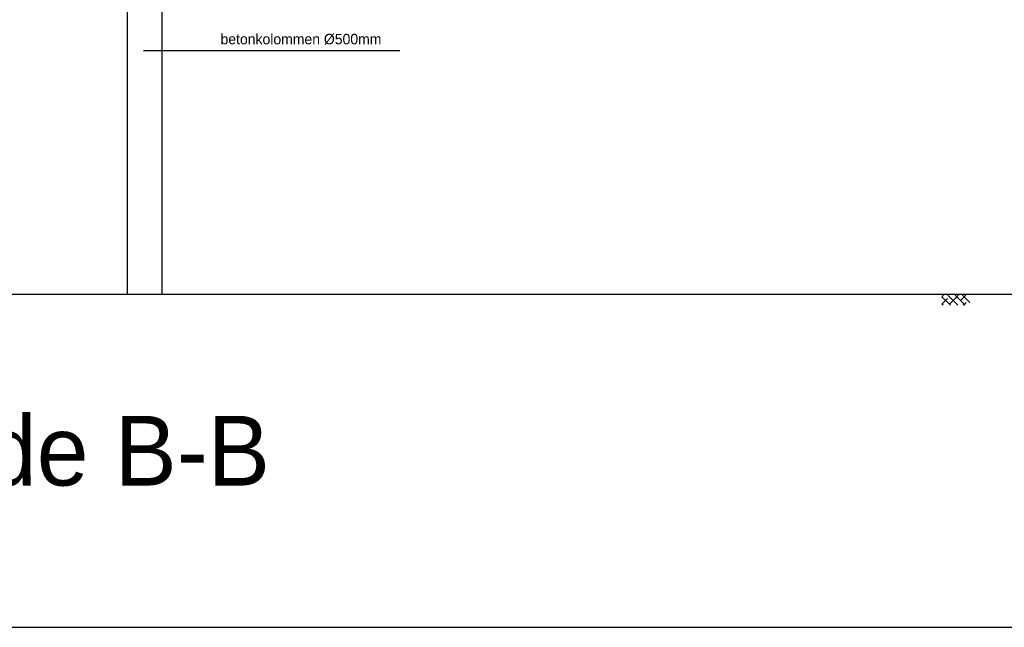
# Model space of a CAD drawing. Extents: x 0 to 140000, y 0 to 84100.
# Tile 2 of 105: x 11873 to 25996, y 1000 to 9719. Entities that reach past the tile are written whole.
import ezdxf

# ---------------------------------------------------------------- set-up
doc = ezdxf.new("R2010")
doc.units = 0
doc.header["$LTSCALE"] = 100
doc.header["$MEASUREMENT"] = 0
doc.linetypes.add('B0403', pattern=[37.5, 25, -12.5])
doc.layers.get('0').update_dxf_attribs({"linetype": 'CONTINUOUS'})
for name, color, linetype in [('AL$1A---_ALGEMEEN', 1, 'CONTINUOUS'), ('AL11----_GRONDWERK', 4, 'CONTINUOUS'), ('AL28----_KONSTRUKTIE', 3, 'CONTINUOUS'), ('AT$1A---_ALGEMEEN', 7, 'CONTINUOUS'), ('AT$1A---_TEKST', 2, 'CONTINUOUS'), ('BL$8A---_HULPLIJNEN', 1, 'CONTINUOUS')]:
    doc.layers.add(name, color=color, linetype=linetype)
doc.styles.add('02_100', font='B-GBP.shx', dxfattribs={"height": 250})
doc.styles.add('03_200', font='B-GBP.shx', dxfattribs={"height": 700})

# ---------------------------------------------------------------- blocks, each defined once
blk = doc.blocks.new('BORDER')
at = {"linetype": 'BYBLOCK'}
blk.add_line((0, 0), (1, 0), dxfattribs=at)

msp = doc.modelspace()

# ---------------------------------------------------------------- hatches: boundary and pattern name
h = msp.add_hatch()
h.set_pattern_fill('ANSI38', color=256, scale=600, style=0)
h.set_pattern_definition([(135, (35284.41, 9985.19), (53.033, 53.033), []), (45, (35284.41, 9985.19), (159.09903, 53.033), [187.5, -112.5])])
h.paths.add_polyline_path([(25500.7, 5620.2), (25101.3, 5620.2), (25101.3, 5766.7), (25500.7, 5766.7)])

# ---------------------------------------------------------------- linework, layer by layer
at = {"layer": 'AL$1A---_ALGEMEEN'}
msp.add_line((17327.3, 9272), (13648.9, 9272), dxfattribs=at)
at = {"layer": 'AL11----_GRONDWERK'}
msp.add_line((49942.8, 5776.7), (1000, 5776.7), dxfattribs=at)
at = {"layer": 'AL28----_KONSTRUKTIE', "color": 1}
msp.add_line((13913.6, 11096.7), (13913.6, 5776.7), dxfattribs=at)
msp.add_lwpolyline([(13413.6, 11096.7), (13413.6, 5776.7)], dxfattribs=at)

# ---------------------------------------------------------------- block references
at = {"layer": 'BL$8A---_HULPLIJNEN', "linetype": 'B0403', "xscale": 138000, "yscale": 82100, "zscale": 138000}
msp.add_blockref('BORDER', (1000, 1000), dxfattribs=at)

# ---------------------------------------------------------------- texts
at = {"layer": 'AT$1A---_ALGEMEEN', "color": 2, "style": '02_100'}
msp.add_text('betonkolommen %%c500mm', height=150, dxfattribs=at).set_placement((14753.6, 9365.4))
at = {"layer": 'AT$1A---_TEKST', "color": 4, "style": '03_200'}
msp.add_text('doorsnede B-B', height=1000, dxfattribs=at).set_placement((6541.8, 3034))

doc.saveas('drawing.dxf')
